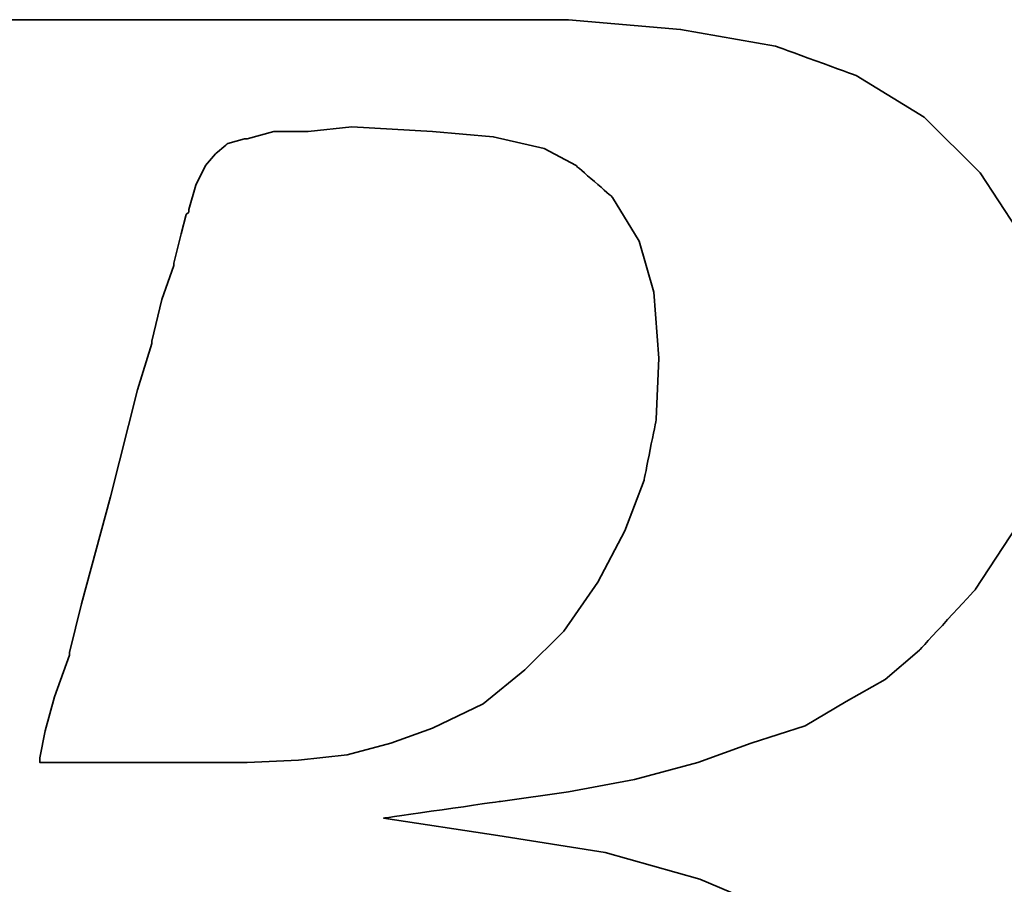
# Model space of a CAD drawing. Header units: millimetres. Extents: x 1396 to 1813, y -216 to -72.
# Tile 32 of 53: x 1713.08 to 1714.68, y -165.99 to -164.59. Entities that reach past the tile are written whole.
import ezdxf

# ---------------------------------------------------------------- set-up
doc = ezdxf.new("R2010")
doc.units = ezdxf.units.MM
doc.layers.add('DIM', color=4, linetype='CONTINUOUS')
doc.layers.add('layer 1', color=7, linetype='CONTINUOUS')

# ---------------------------------------------------------------- blocks, each defined once
blk = doc.blocks.new('TBI MOTION logo(完整正式版)')
at = {"layer": 'layer 1', "color": 22, "lineweight": 35}
for points, knots in [([(-64.65375, -6.86375), (-64.65375, -6.86375), (-64.84375, -7.29625), (-64.84375, -7.29625), (-64.84375, -7.29625), (-64.84375, -7.29625), (-64.86875, -7.34375), (-64.86875, -7.34375), (-64.86875, -7.34375), (-64.86875, -7.34375), (-64.86875, -7.36875), (-64.86875, -7.36875), (-64.86875, -7.36875), (-64.86875, -7.36875), (-65.15375, -7.65375), (-65.15375, -7.65375), (-65.15375, -7.65375), (-65.15375, -7.65375), (-65.17875, -7.65375), (-65.17875, -7.65375), (-65.17875, -7.65375), (-65.17875, -7.65375), (-65.20375, -7.67875), (-65.20375, -7.67875), (-65.20375, -7.67875), (-65.20375, -7.67875), (-65.58875, -7.87125), (-65.58875, -7.87125), (-65.58875, -7.87125), (-65.58875, -7.87125), (-65.63375, -7.87125), (-65.63375, -7.87125), (-65.63375, -7.87125), (-65.63375, -7.87125), (-65.65875, -7.89375), (-65.65875, -7.89375), (-65.65875, -7.89375), (-65.65875, -7.89375), (-66.09375, -7.94375), (-66.09375, -7.94375), (-66.09375, -7.94375), (-66.09375, -7.94375), (-66.11375, -7.94375), (-66.11375, -7.94375), (-66.11375, -7.94375), (-66.11375, -7.94375), (-66.16375, -7.94375), (-66.16375, -7.94375), (-66.16375, -7.94375), (-66.16375, -7.94375), (-66.30875, -7.94375), (-66.30875, -7.94375), (-66.30875, -7.94375), (-66.30875, -7.94375), (-66.69375, -7.94375), (-66.69375, -7.94375), (-66.69375, -7.94375), (-66.69375, -7.94375), (-67.07375, -7.94375), (-67.07375, -7.94375), (-67.07375, -7.94375), (-67.07375, -7.94375), (-67.12375, -7.94375), (-67.12375, -7.94375), (-67.12375, -7.94375), (-67.12375, -7.94375), (-67.12375, -7.96625), (-67.12375, -7.96625), (-67.12375, -7.96625), (-67.12375, -7.96625), (-67.14875, -7.99125), (-67.14875, -7.99125), (-67.14875, -7.99125), (-67.14875, -7.99125), (-67.24375, -8.34875), (-67.24375, -8.34875), (-67.24375, -8.34875), (-67.24375, -8.34875), (-67.31375, -8.68625), (-67.31375, -8.68625), (-67.31375, -8.68625), (-67.31375, -8.68625), (-67.26875, -8.68625), (-67.26875, -8.68625), (-67.26875, -8.68625), (-67.26875, -8.68625), (-67.07375, -8.68625), (-67.07375, -8.68625), (-67.07375, -8.68625), (-67.07375, -8.68625), (-66.54875, -8.68625), (-66.54875, -8.68625), (-66.54875, -8.68625), (-66.54875, -8.68625), (-65.82625, -8.68625), (-65.82625, -8.68625), (-65.82625, -8.68625), (-65.82625, -8.68625), (-65.01375, -8.68625), (-65.01375, -8.68625), (-65.01375, -8.68625), (-65.01375, -8.68625), (-64.05375, -8.68625), (-64.05375, -8.68625), (-64.05375, -8.68625), (-64.05375, -8.68625), (-62.08375, -8.68625), (-62.08375, -8.68625), (-62.08375, -8.68625), (-62.08375, -8.68625), (-60.06875, -8.68625), (-60.06875, -8.68625), (-60.06875, -8.68625), (-60.06875, -8.68625), (-59.10875, -8.68625), (-59.10875, -8.68625), (-59.10875, -8.68625), (-59.10875, -8.68625), (-58.29375, -8.68625), (-58.29375, -8.68625), (-58.29375, -8.68625), (-58.29375, -8.68625), (-57.57375, -8.68625), (-57.57375, -8.68625), (-57.57375, -8.68625), (-57.57375, -8.68625), (-57.04875, -8.68625), (-57.04875, -8.68625), (-57.04875, -8.68625), (-57.04875, -8.68625), (-56.85375, -8.68625), (-56.85375, -8.68625), (-56.85375, -8.68625), (-56.85375, -8.68625), (-56.70875, -8.68625), (-56.70875, -8.68625), (-56.70875, -8.68625), (-56.70875, -8.68625), (-56.61375, -8.68625), (-56.61375, -8.68625), (-56.61375, -8.68625), (-56.61375, -8.68625), (-56.56875, -8.68625), (-56.56875, -8.68625), (-56.56875, -8.68625), (-56.56875, -8.68625), (-55.65375, -8.63875), (-55.65375, -8.63875), (-55.65375, -8.63875), (-55.65375, -8.63875), (-54.76875, -8.51875), (-54.76875, -8.51875), (-54.76875, -8.51875), (-54.76875, -8.51875), (-53.90375, -8.30375), (-53.90375, -8.30375), (-53.90375, -8.30375), (-53.90375, -8.30375), (-53.08875, -8.03875), (-53.08875, -8.03875), (-53.08875, -8.03875), (-53.08875, -8.03875), (-52.34375, -7.65375), (-52.34375, -7.65375), (-52.34375, -7.65375), (-52.34375, -7.65375), (-51.69875, -7.29625), (-51.69875, -7.29625), (-51.69875, -7.29625), (-51.69875, -7.29625), (-51.21875, -6.91125), (-51.21875, -6.91125), (-51.21875, -6.91125), (-51.21875, -6.91125), (-50.83375, -6.50375), (-50.83375, -6.50375), (-50.83375, -6.50375), (-50.83375, -6.50375), (-50.44875, -5.94875), (-50.44875, -5.94875), (-50.44875, -5.94875), (-50.44875, -5.94875), (-50.13875, -5.30375), (-50.13875, -5.30375), (-50.13875, -5.30375), (-50.13875, -5.30375), (-49.99375, -4.65375), (-49.99375, -4.65375), (-49.99375, -4.65375), (-49.99375, -4.65375), (-49.92375, -3.98375), (-49.92375, -3.98375), (-49.92375, -3.98375), (-49.92375, -3.98375), (-49.99375, -3.19374), (-49.99375, -3.19374), (-49.99375, -3.19374), (-49.99375, -3.19374), (-50.23374, -2.44874), (-50.23374, -2.44874), (-50.23374, -2.44874), (-50.23374, -2.44874), (-50.59375, -1.87374), (-50.59375, -1.87374), (-50.59375, -1.87374), (-50.59375, -1.87374), (-51.09875, -1.31874), (-51.09875, -1.31874), (-51.09875, -1.31874), (-51.09875, -1.31874), (-51.74375, -0.81875), (-51.74375, -0.81875), (-51.74375, -0.81875), (-51.74375, -0.81875), (-52.53875, -0.48125), (-52.53875, -0.48125), (-52.53875, -0.48125), (-52.53875, -0.48125), (-53.47375, -0.21875), (-53.47375, -0.21875), (-53.47375, -0.21875), (-53.47375, -0.21875), (-54.52875, -0.04874), (-54.52875, -0.04874), (-54.52875, -0.04874), (-54.52875, -0.04874), (-55.65375, 0.12125), (-55.65375, 0.12125), (-55.65375, 0.12125), (-55.65375, 0.12125), (-54.50375, 0.28624), (-54.50375, 0.28624), (-54.50375, 0.28624), (-54.50375, 0.28624), (-53.83375, 0.38124), (-53.83375, 0.38124), (-53.83375, 0.38124), (-53.83375, 0.38124), (-53.18375, 0.50125), (-53.18375, 0.50125), (-53.18375, 0.50125), (-53.18375, 0.50125), (-52.55875, 0.66874), (-52.55875, 0.66874), (-52.55875, 0.66874), (-52.55875, 0.66874), (-52.03375, 0.86124), (-52.03375, 0.86124), (-52.03375, 0.86124), (-52.03375, 0.86124), (-51.50374, 1.03124), (-51.50374, 1.03124), (-51.50374, 1.03124), (-51.50374, 1.03124), (-51.09875, 1.27125), (-51.09875, 1.27125), (-51.09875, 1.27125), (-51.09875, 1.27125), (-50.71375, 1.48624), (-50.71375, 1.48624), (-50.71375, 1.48624), (-50.71375, 1.48624), (-50.37625, 1.77625), (-50.37625, 1.77625), (-50.37625, 1.77625), (-50.37625, 1.77625), (-49.82375, 2.37625), (-49.82375, 2.37625), (-49.82375, 2.37625), (-49.82375, 2.37625), (-49.41875, 2.99625), (-49.41875, 2.99625), (-49.41875, 2.99625), (-49.41875, 2.99625), (-49.22375, 3.76625), (-49.22375, 3.76625), (-49.22375, 3.76625), (-49.22375, 3.76625), (-49.15375, 4.50874), (-49.15375, 4.50874), (-49.15375, 4.50874), (-49.15375, 4.50874), (-49.20375, 5.25125), (-49.20375, 5.25125), (-49.20375, 5.25125), (-49.20375, 5.25125), (-49.41875, 5.92625), (-49.41875, 5.92625), (-49.41875, 5.92625), (-49.41875, 5.92625), (-49.77875, 6.47625), (-49.77875, 6.47625), (-49.77875, 6.47625), (-49.77875, 6.47625), (-50.33125, 7.02624), (-50.33125, 7.02624), (-50.33125, 7.02624), (-50.33125, 7.02624), (-51.00125, 7.43625), (-51.00125, 7.43625), (-51.00125, 7.43625), (-51.00125, 7.43625), (-51.79375, 7.72625), (-51.79375, 7.72625), (-51.79375, 7.72625), (-51.79375, 7.72625), (-52.72875, 7.89124), (-52.72875, 7.89124), (-52.72875, 7.89124), (-52.72875, 7.89124), (-53.83375, 7.98625), (-53.83375, 7.98625), (-53.83375, 7.98625), (-53.83375, 7.98625), (-53.92875, 7.98625), (-53.92875, 7.98625), (-53.92875, 7.98625), (-53.92875, 7.98625), (-54.26375, 7.98625), (-54.26375, 7.98625), (-54.26375, 7.98625), (-54.26375, 7.98625), (-54.74375, 7.98625), (-54.74375, 7.98625), (-54.74375, 7.98625), (-54.74375, 7.98625), (-55.36875, 7.98625), (-55.36875, 7.98625), (-55.36875, 7.98625), (-55.36875, 7.98625), (-56.13375, 7.98625), (-56.13375, 7.98625), (-56.13375, 7.98625), (-56.13375, 7.98625), (-56.94875, 7.98625), (-56.94875, 7.98625), (-56.94875, 7.98625), (-56.94875, 7.98625), (-58.77625, 7.98625), (-58.77625, 7.98625), (-58.77625, 7.98625), (-58.77625, 7.98625), (-60.59875, 7.98625), (-60.59875, 7.98625), (-60.59875, 7.98625), (-60.59875, 7.98625), (-61.41375, 7.98625), (-61.41375, 7.98625), (-61.41375, 7.98625), (-61.41375, 7.98625), (-62.17875, 7.98625), (-62.17875, 7.98625), (-62.17875, 7.98625), (-62.17875, 7.98625), (-62.80375, 7.98625), (-62.80375, 7.98625), (-62.80375, 7.98625), (-62.80375, 7.98625), (-63.30625, 7.98625), (-63.30625, 7.98625), (-63.30625, 7.98625), (-63.30625, 7.98625), (-63.57375, 7.98625), (-63.57375, 7.98625), (-63.57375, 7.98625), (-63.57375, 7.98625), (-63.57375, 7.96375), (-63.57375, 7.96375), (-63.57375, 7.96375), (-63.57375, 7.96375), (-63.59875, 7.94125), (-63.59875, 7.94125), (-63.59875, 7.94125), (-63.59875, 7.94125), (-63.69375, 7.55625), (-63.69375, 7.55625), (-63.69375, 7.55625), (-63.69375, 7.55625), (-63.76375, 7.24624), (-63.76375, 7.24624), (-63.76375, 7.24624), (-63.76375, 7.24624), (-63.23875, 7.24624), (-63.23875, 7.24624), (-63.23875, 7.24624), (-63.23875, 7.24624), (-62.75875, 7.24624), (-62.75875, 7.24624), (-62.75875, 7.24624), (-62.75875, 7.24624), (-62.61125, 7.24624), (-62.61125, 7.24624), (-62.61125, 7.24624), (-62.61125, 7.24624), (-62.56625, 7.24624), (-62.56625, 7.24624), (-62.56625, 7.24624), (-62.56625, 7.24624), (-62.22875, 7.24624), (-62.22875, 7.24624), (-62.22875, 7.24624), (-62.22875, 7.24624), (-62.20375, 7.24624), (-62.20375, 7.24624), (-62.20375, 7.24624), (-62.20375, 7.24624), (-62.17875, 7.21875), (-62.17875, 7.21875), (-62.17875, 7.21875), (-62.17875, 7.21875), (-61.96375, 7.17125), (-61.96375, 7.17125), (-61.96375, 7.17125), (-61.96375, 7.17125), (-61.72375, 7.12624), (-61.72375, 7.12624), (-61.72375, 7.12624), (-61.72375, 7.12624), (-61.70375, 7.12624), (-61.70375, 7.12624), (-61.70375, 7.12624), (-61.70375, 7.12624), (-61.55875, 7.07624), (-61.55875, 7.07624), (-61.55875, 7.07624), (-61.55875, 7.07624), (-61.50875, 7.07624), (-61.50875, 7.07624), (-61.50875, 7.07624), (-61.50875, 7.07624), (-61.48375, 7.02624), (-61.48375, 7.02624), (-61.48375, 7.02624), (-61.48375, 7.02624), (-61.31875, 6.83375), (-61.31875, 6.83375), (-61.31875, 6.83375), (-61.31875, 6.83375), (-61.29375, 6.81125), (-61.29375, 6.81125), (-61.29375, 6.81125), (-61.29375, 6.81125), (-61.29375, 6.78625), (-61.29375, 6.78625), (-61.29375, 6.78625), (-61.29375, 6.78625), (-61.19875, 6.50124), (-61.19875, 6.50124), (-61.19875, 6.50124), (-61.19875, 6.50124), (-61.17375, 6.45124), (-61.17375, 6.45124), (-61.17375, 6.45124), (-61.17375, 6.45124), (-61.19875, 6.40625), (-61.19875, 6.40625), (-61.19875, 6.40625), (-61.19875, 6.40625), (-61.26875, 5.99624), (-61.26875, 5.99624), (-61.26875, 5.99624), (-61.26875, 5.99624), (-61.26875, 5.85125), (-61.26875, 5.85125), (-61.26875, 5.85125), (-61.26875, 5.85125), (-61.26875, 5.82625), (-61.26875, 5.82625), (-61.26875, 5.82625), (-61.26875, 5.82625), (-61.29375, 5.80625), (-61.29375, 5.80625), (-61.29375, 5.80625), (-61.29375, 5.80625), (-61.34125, 5.66125), (-61.34125, 5.66125), (-61.34125, 5.66125), (-61.34125, 5.66125), (-61.41375, 5.44625), (-61.41375, 5.44625), (-61.41375, 5.44625), (-61.41375, 5.44625), (-61.48375, 5.15625), (-61.48375, 5.15625), (-61.48375, 5.15625), (-61.48375, 5.15625), (-61.58375, 4.82124), (-61.58375, 4.82124), (-61.58375, 4.82124), (-61.58375, 4.82124), (-61.79875, 4.00375), (-61.79875, 4.00375), (-61.79875, 4.00375), (-61.79875, 4.00375), (-62.05875, 2.99625), (-62.05875, 2.99625), (-62.05875, 2.99625), (-62.05875, 2.99625), (-62.34875, 1.91625), (-62.34875, 1.91625), (-62.34875, 1.91625), (-62.34875, 1.91625), (-62.97375, -0.41124), (-62.97375, -0.41124), (-62.97375, -0.41124), (-62.97375, -0.41124), (-63.59875, -2.75875), (-63.59875, -2.75875), (-63.59875, -2.75875), (-63.59875, -2.75875), (-63.88375, -3.86374), (-63.88375, -3.86374), (-63.88375, -3.86374), (-63.88375, -3.86374), (-64.14875, -4.82374), (-64.14875, -4.82374), (-64.14875, -4.82374), (-64.14875, -4.82374), (-64.36375, -5.64125), (-64.36375, -5.64125), (-64.36375, -5.64125), (-64.36375, -5.64125), (-64.43625, -5.97625), (-64.43625, -5.97625), (-64.43625, -5.97625), (-64.43625, -5.97625), (-64.50875, -6.28625), (-64.50875, -6.28625), (-64.50875, -6.28625), (-64.50875, -6.28625), (-64.50875, -6.30875), (-64.50875, -6.30875), (-64.50875, -6.30875), (-64.50875, -6.30875), (-64.57875, -6.50375), (-64.57875, -6.50375), (-64.57875, -6.50375), (-64.57875, -6.50375), (-64.62875, -6.69625), (-64.62875, -6.69625), (-64.62875, -6.69625), (-64.62875, -6.69625), (-64.62875, -6.76875), (-64.62875, -6.76875), (-64.62875, -6.76875), (-64.62875, -6.76875), (-64.62875, -6.81375), (-64.62875, -6.81375), (-64.62875, -6.81375), (-64.62875, -6.81375), (-64.62875, -6.83875), (-64.62875, -6.83875), (-64.62875, -6.83875), (-64.62875, -6.83875), (-64.65375, -6.86375), (-64.65375, -6.86375)], [0, 0, 0, 0, 0.0071942, 0.0071942, 0.0071942, 0.0071943, 0.0143885, 0.0143885, 0.0143885, 0.0143885, 0.0215827, 0.0215827, 0.0215827, 0.0215827, 0.028777, 0.028777, 0.028777, 0.028777, 0.0359712, 0.0359712, 0.0359712, 0.0359712, 0.0431655, 0.0431655, 0.0431655, 0.0431655, 0.0503597, 0.0503597, 0.0503597, 0.0503597, 0.057554, 0.057554, 0.057554, 0.057554, 0.0647482, 0.0647482, 0.0647482, 0.0647482, 0.0719424, 0.0719424, 0.0719424, 0.0719425, 0.0791367, 0.0791367, 0.0791367, 0.0791367, 0.0863309, 0.0863309, 0.0863309, 0.0863309, 0.0935252, 0.0935252, 0.0935252, 0.0935252, 0.1007194, 0.1007194, 0.1007194, 0.1007194, 0.1079137, 0.1079137, 0.1079137, 0.1079137, 0.1151079, 0.1151079, 0.1151079, 0.1151079, 0.1223022, 0.1223022, 0.1223022, 0.1223022, 0.1294964, 0.1294964, 0.1294964, 0.1294964, 0.1366906, 0.1366906, 0.1366906, 0.1366907, 0.1438849, 0.1438849, 0.1438849, 0.1438849, 0.1510791, 0.1510791, 0.1510791, 0.1510791, 0.1582734, 0.1582734, 0.1582734, 0.1582734, 0.1654676, 0.1654676, 0.1654676, 0.1654676, 0.1726619, 0.1726619, 0.1726619, 0.1726619, 0.1798561, 0.1798561, 0.1798561, 0.1798561, 0.1870504, 0.1870504, 0.1870504, 0.1870504, 0.1942446, 0.1942446, 0.1942446, 0.1942446, 0.2014388, 0.2014388, 0.2014388, 0.2014389, 0.2086331, 0.2086331, 0.2086331, 0.2086331, 0.2158273, 0.2158273, 0.2158273, 0.2158273, 0.2230216, 0.2230216, 0.2230216, 0.2230216, 0.2302158, 0.2302158, 0.2302158, 0.2302158, 0.2374101, 0.2374101, 0.2374101, 0.2374101, 0.2446043, 0.2446043, 0.2446043, 0.2446043, 0.2517986, 0.2517986, 0.2517986, 0.2517986, 0.2589928, 0.2589928, 0.2589928, 0.2589928, 0.2661871, 0.2661871, 0.2661871, 0.2661871, 0.2733813, 0.2733813, 0.2733813, 0.2733813, 0.2805755, 0.2805755, 0.2805755, 0.2805755, 0.2877698, 0.2877698, 0.2877698, 0.2877698, 0.294964, 0.294964, 0.294964, 0.294964, 0.3021583, 0.3021583, 0.3021583, 0.3021583, 0.3093525, 0.3093525, 0.3093525, 0.3093525, 0.3165468, 0.3165468, 0.3165468, 0.3165468, 0.323741, 0.323741, 0.323741, 0.323741, 0.3309353, 0.3309353, 0.3309353, 0.3309353, 0.3381295, 0.3381295, 0.3381295, 0.3381295, 0.3453237, 0.3453237, 0.3453237, 0.3453238, 0.352518, 0.352518, 0.352518, 0.352518, 0.3597122, 0.3597122, 0.3597122, 0.3597122, 0.3669065, 0.3669065, 0.3669065, 0.3669065, 0.3741007, 0.3741007, 0.3741007, 0.3741007, 0.381295, 0.381295, 0.381295, 0.381295, 0.3884892, 0.3884892, 0.3884892, 0.3884892, 0.3956835, 0.3956835, 0.3956835, 0.3956835, 0.4028777, 0.4028777, 0.4028777, 0.4028777, 0.4100719, 0.4100719, 0.4100719, 0.410072, 0.4172662, 0.4172662, 0.4172662, 0.4172662, 0.4244604, 0.4244604, 0.4244604, 0.4244604, 0.4316547, 0.4316547, 0.4316547, 0.4316547, 0.4388489, 0.4388489, 0.4388489, 0.4388489, 0.4460432, 0.4460432, 0.4460432, 0.4460432, 0.4532374, 0.4532374, 0.4532374, 0.4532374, 0.4604317, 0.4604317, 0.4604317, 0.4604317, 0.4676259, 0.4676259, 0.4676259, 0.4676259, 0.4748201, 0.4748201, 0.4748201, 0.4748202, 0.4820144, 0.4820144, 0.4820144, 0.4820144, 0.4892086, 0.4892086, 0.4892086, 0.4892086, 0.4964029, 0.4964029, 0.4964029, 0.4964029, 0.5035971, 0.5035971, 0.5035971, 0.5035971, 0.5107914, 0.5107914, 0.5107914, 0.5107914, 0.5179856, 0.5179856, 0.5179856, 0.5179856, 0.5251799, 0.5251799, 0.5251799, 0.5251799, 0.5323741, 0.5323741, 0.5323741, 0.5323741, 0.5395683, 0.5395683, 0.5395683, 0.5395684, 0.5467626, 0.5467626, 0.5467626, 0.5467626, 0.5539568, 0.5539568, 0.5539568, 0.5539568, 0.5611511, 0.5611511, 0.5611511, 0.5611511, 0.5683453, 0.5683453, 0.5683453, 0.5683453, 0.5755396, 0.5755396, 0.5755396, 0.5755396, 0.5827338, 0.5827338, 0.5827338, 0.5827338, 0.5899281, 0.5899281, 0.5899281, 0.5899281, 0.5971223, 0.5971223, 0.5971223, 0.5971223, 0.6043165, 0.6043165, 0.6043165, 0.6043166, 0.6115108, 0.6115108, 0.6115108, 0.6115108, 0.618705, 0.618705, 0.618705, 0.618705, 0.6258993, 0.6258993, 0.6258993, 0.6258993, 0.6330935, 0.6330935, 0.6330935, 0.6330935, 0.6402878, 0.6402878, 0.6402878, 0.6402878, 0.647482, 0.647482, 0.647482, 0.647482, 0.6546763, 0.6546763, 0.6546763, 0.6546763, 0.6618705, 0.6618705, 0.6618705, 0.6618705, 0.6690647, 0.6690647, 0.6690647, 0.6690648, 0.676259, 0.676259, 0.676259, 0.676259, 0.6834532, 0.6834532, 0.6834532, 0.6834532, 0.6906475, 0.6906475, 0.6906475, 0.6906475, 0.6978417, 0.6978417, 0.6978417, 0.6978417, 0.705036, 0.705036, 0.705036, 0.705036, 0.7122302, 0.7122302, 0.7122302, 0.7122302, 0.7194245, 0.7194245, 0.7194245, 0.7194245, 0.7266187, 0.7266187, 0.7266187, 0.7266187, 0.7338129, 0.7338129, 0.7338129, 0.733813, 0.7410072, 0.7410072, 0.7410072, 0.7410072, 0.7482014, 0.7482014, 0.7482014, 0.7482014, 0.7553957, 0.7553957, 0.7553957, 0.7553957, 0.7625899, 0.7625899, 0.7625899, 0.7625899, 0.7697842, 0.7697842, 0.7697842, 0.7697842, 0.7769784, 0.7769784, 0.7769784, 0.7769784, 0.7841727, 0.7841727, 0.7841727, 0.7841727, 0.7913669, 0.7913669, 0.7913669, 0.7913669, 0.7985612, 0.7985612, 0.7985612, 0.7985612, 0.8057554, 0.8057554, 0.8057554, 0.8057554, 0.8129496, 0.8129496, 0.8129496, 0.8129497, 0.8201439, 0.8201439, 0.8201439, 0.8201439, 0.8273381, 0.8273381, 0.8273381, 0.8273381, 0.8345324, 0.8345324, 0.8345324, 0.8345324, 0.8417266, 0.8417266, 0.8417266, 0.8417266, 0.8489209, 0.8489209, 0.8489209, 0.8489209, 0.8561151, 0.8561151, 0.8561151, 0.8561151, 0.8633094, 0.8633094, 0.8633094, 0.8633094, 0.8705036, 0.8705036, 0.8705036, 0.8705036, 0.8776978, 0.8776978, 0.8776978, 0.8776979, 0.8848921, 0.8848921, 0.8848921, 0.8848921, 0.8920863, 0.8920863, 0.8920863, 0.8920863, 0.8992806, 0.8992806, 0.8992806, 0.8992806, 0.9064748, 0.9064748, 0.9064748, 0.9064748, 0.9136691, 0.9136691, 0.9136691, 0.9136691, 0.9208633, 0.9208633, 0.9208633, 0.9208633, 0.9280576, 0.9280576, 0.9280576, 0.9280576, 0.9352518, 0.9352518, 0.9352518, 0.9352518, 0.942446, 0.942446, 0.942446, 0.9424461, 0.9496403, 0.9496403, 0.9496403, 0.9496403, 0.9568345, 0.9568345, 0.9568345, 0.9568345, 0.9640288, 0.9640288, 0.9640288, 0.9640288, 0.971223, 0.971223, 0.971223, 0.971223, 0.9784173, 0.9784173, 0.9784173, 0.9784173, 0.9856115, 0.9856115, 0.9856115, 0.9856115, 0.9928058, 0.9928058, 0.9928058, 0.9928058, 1, 1, 1, 1]), ([(-57.50375, 6.35625), (-57.50375, 6.35625), (-57.57375, 6.11625), (-57.57375, 6.11625), (-57.57375, 6.11625), (-57.57375, 6.11625), (-57.57375, 6.09125), (-57.57375, 6.09125), (-57.57375, 6.09125), (-57.57375, 6.09125), (-57.59875, 6.06625), (-57.59875, 6.06625), (-57.59875, 6.06625), (-57.59875, 6.06625), (-57.64875, 5.87625), (-57.64875, 5.87625), (-57.64875, 5.87625), (-57.64875, 5.87625), (-57.71875, 5.58875), (-57.71875, 5.58875), (-57.71875, 5.58875), (-57.71875, 5.58875), (-57.71875, 5.56625), (-57.71875, 5.56625), (-57.71875, 5.56625), (-57.71875, 5.56625), (-57.83875, 5.23125), (-57.83875, 5.23125), (-57.83875, 5.23125), (-57.83875, 5.23125), (-57.93625, 4.82124), (-57.93625, 4.82124), (-57.93625, 4.82124), (-57.93625, 4.82124), (-57.93625, 4.79624), (-57.93625, 4.79624), (-57.93625, 4.79624), (-57.93625, 4.79624), (-58.07875, 4.34125), (-58.07875, 4.34125), (-58.07875, 4.34125), (-58.07875, 4.34125), (-58.34375, 3.28625), (-58.34375, 3.28625), (-58.34375, 3.28625), (-58.34375, 3.28625), (-58.62875, 2.23124), (-58.62875, 2.23124), (-58.62875, 2.23124), (-58.62875, 2.23124), (-58.74875, 1.75125), (-58.74875, 1.75125), (-58.74875, 1.75125), (-58.74875, 1.75125), (-58.74875, 1.72625), (-58.74875, 1.72625), (-58.74875, 1.72625), (-58.74875, 1.72625), (-58.89375, 1.31625), (-58.89375, 1.31625), (-58.89375, 1.31625), (-58.89375, 1.31625), (-58.98875, 0.98124), (-58.98875, 0.98124), (-58.98875, 0.98124), (-58.98875, 0.98124), (-59.03875, 0.71625), (-59.03875, 0.71625), (-59.03875, 0.71625), (-59.03875, 0.71625), (-59.03875, 0.66874), (-59.03875, 0.66874), (-59.03875, 0.66874), (-59.03875, 0.66874), (-58.91875, 0.66874), (-58.91875, 0.66874), (-58.91875, 0.66874), (-58.91875, 0.66874), (-58.53375, 0.66874), (-58.53375, 0.66874), (-58.53375, 0.66874), (-58.53375, 0.66874), (-58.10375, 0.66874), (-58.10375, 0.66874), (-58.10375, 0.66874), (-58.10375, 0.66874), (-57.66875, 0.66874), (-57.66875, 0.66874), (-57.66875, 0.66874), (-57.66875, 0.66874), (-57.33375, 0.66874), (-57.33375, 0.66874), (-57.33375, 0.66874), (-57.33375, 0.66874), (-57.09375, 0.66874), (-57.09375, 0.66874), (-57.09375, 0.66874), (-57.09375, 0.66874), (-56.99875, 0.66874), (-56.99875, 0.66874), (-56.99875, 0.66874), (-56.99875, 0.66874), (-56.49375, 0.69374), (-56.49375, 0.69374), (-56.49375, 0.69374), (-56.49375, 0.69374), (-56.01375, 0.74374), (-56.01375, 0.74374), (-56.01375, 0.74374), (-56.01375, 0.74374), (-55.58375, 0.86124), (-55.58375, 0.86124), (-55.58375, 0.86124), (-55.58375, 0.86124), (-55.17375, 1.00624), (-55.17375, 1.00624), (-55.17375, 1.00624), (-55.17375, 1.00624), (-54.67375, 1.24625), (-54.67375, 1.24625), (-54.67375, 1.24625), (-54.67375, 1.24625), (-54.26375, 1.58124), (-54.26375, 1.58124), (-54.26375, 1.58124), (-54.26375, 1.58124), (-53.87875, 1.96374), (-53.87875, 1.96374), (-53.87875, 1.96374), (-53.87875, 1.96374), (-53.54375, 2.44625), (-53.54375, 2.44625), (-53.54375, 2.44625), (-53.54375, 2.44625), (-53.27875, 2.95125), (-53.27875, 2.95125), (-53.27875, 2.95125), (-53.27875, 2.95125), (-53.08875, 3.45124), (-53.08875, 3.45124), (-53.08875, 3.45124), (-53.08875, 3.45124), (-52.96875, 4.05124), (-52.96875, 4.05124), (-52.96875, 4.05124), (-52.96875, 4.05124), (-52.94375, 4.65125), (-52.94375, 4.65125), (-52.94375, 4.65125), (-52.94375, 4.65125), (-52.99375, 5.30125), (-52.99375, 5.30125), (-52.99375, 5.30125), (-52.99375, 5.30125), (-53.13875, 5.80625), (-53.13875, 5.80625), (-53.13875, 5.80625), (-53.13875, 5.80625), (-53.39875, 6.23625), (-53.39875, 6.23625), (-53.39875, 6.23625), (-53.39875, 6.23625), (-53.75875, 6.54875), (-53.75875, 6.54875), (-53.75875, 6.54875), (-53.75875, 6.54875), (-54.07375, 6.71625), (-54.07375, 6.71625), (-54.07375, 6.71625), (-54.07375, 6.71625), (-54.57375, 6.83375), (-54.57375, 6.83375), (-54.57375, 6.83375), (-54.57375, 6.83375), (-55.17375, 6.88625), (-55.17375, 6.88625), (-55.17375, 6.88625), (-55.17375, 6.88625), (-55.96875, 6.93125), (-55.96875, 6.93125), (-55.96875, 6.93125), (-55.96875, 6.93125), (-56.39875, 6.88625), (-56.39875, 6.88625), (-56.39875, 6.88625), (-56.39875, 6.88625), (-56.42125, 6.88625), (-56.42125, 6.88625), (-56.42125, 6.88625), (-56.42125, 6.88625), (-56.73375, 6.88625), (-56.73375, 6.88625), (-56.73375, 6.88625), (-56.73375, 6.88625), (-56.99875, 6.81125), (-56.99875, 6.81125), (-56.99875, 6.81125), (-56.99875, 6.81125), (-57.02375, 6.81125), (-57.02375, 6.81125), (-57.02375, 6.81125), (-57.02375, 6.81125), (-57.18875, 6.76625), (-57.18875, 6.76625), (-57.18875, 6.76625), (-57.18875, 6.76625), (-57.30875, 6.66625), (-57.30875, 6.66625), (-57.30875, 6.66625), (-57.30875, 6.66625), (-57.40875, 6.54875), (-57.40875, 6.54875), (-57.40875, 6.54875), (-57.40875, 6.54875), (-57.50375, 6.35625), (-57.50375, 6.35625)], [0, 0, 0, 0, 0.0185185, 0.0185185, 0.0185185, 0.0185185, 0.037037, 0.037037, 0.037037, 0.037037, 0.0555556, 0.0555556, 0.0555556, 0.0555556, 0.0740741, 0.0740741, 0.0740741, 0.0740741, 0.0925926, 0.0925926, 0.0925926, 0.0925926, 0.1111111, 0.1111111, 0.1111111, 0.1111111, 0.1296296, 0.1296296, 0.1296296, 0.1296296, 0.1481481, 0.1481481, 0.1481481, 0.1481482, 0.1666667, 0.1666667, 0.1666667, 0.1666667, 0.1851852, 0.1851852, 0.1851852, 0.1851852, 0.2037037, 0.2037037, 0.2037037, 0.2037037, 0.2222222, 0.2222222, 0.2222222, 0.2222222, 0.2407407, 0.2407407, 0.2407407, 0.2407408, 0.2592593, 0.2592593, 0.2592593, 0.2592593, 0.2777778, 0.2777778, 0.2777778, 0.2777778, 0.2962963, 0.2962963, 0.2962963, 0.2962963, 0.3148148, 0.3148148, 0.3148148, 0.3148148, 0.3333333, 0.3333333, 0.3333333, 0.3333333, 0.3518519, 0.3518519, 0.3518519, 0.3518519, 0.3703704, 0.3703704, 0.3703704, 0.3703704, 0.3888889, 0.3888889, 0.3888889, 0.3888889, 0.4074074, 0.4074074, 0.4074074, 0.4074074, 0.4259259, 0.4259259, 0.4259259, 0.4259259, 0.4444444, 0.4444444, 0.4444444, 0.4444445, 0.462963, 0.462963, 0.462963, 0.462963, 0.4814815, 0.4814815, 0.4814815, 0.4814815, 0.5, 0.5, 0.5, 0.5, 0.5185185, 0.5185185, 0.5185185, 0.5185185, 0.537037, 0.537037, 0.537037, 0.537037, 0.5555556, 0.5555556, 0.5555556, 0.5555556, 0.5740741, 0.5740741, 0.5740741, 0.5740741, 0.5925926, 0.5925926, 0.5925926, 0.5925926, 0.6111111, 0.6111111, 0.6111111, 0.6111111, 0.6296296, 0.6296296, 0.6296296, 0.6296296, 0.6481481, 0.6481481, 0.6481481, 0.6481482, 0.6666667, 0.6666667, 0.6666667, 0.6666667, 0.6851852, 0.6851852, 0.6851852, 0.6851852, 0.7037037, 0.7037037, 0.7037037, 0.7037037, 0.7222222, 0.7222222, 0.7222222, 0.7222222, 0.7407407, 0.7407407, 0.7407407, 0.7407408, 0.7592593, 0.7592593, 0.7592593, 0.7592593, 0.7777778, 0.7777778, 0.7777778, 0.7777778, 0.7962963, 0.7962963, 0.7962963, 0.7962963, 0.8148148, 0.8148148, 0.8148148, 0.8148148, 0.8333333, 0.8333333, 0.8333333, 0.8333333, 0.8518519, 0.8518519, 0.8518519, 0.8518519, 0.8703704, 0.8703704, 0.8703704, 0.8703704, 0.8888889, 0.8888889, 0.8888889, 0.8888889, 0.9074074, 0.9074074, 0.9074074, 0.9074074, 0.9259259, 0.9259259, 0.9259259, 0.9259259, 0.9444444, 0.9444444, 0.9444444, 0.9444445, 0.962963, 0.962963, 0.962963, 0.962963, 0.9814815, 0.9814815, 0.9814815, 0.9814815, 1, 1, 1, 1])]:
    blk.add_open_spline(points, degree=3, knots=knots, dxfattribs=at)

msp = doc.modelspace()

# ---------------------------------------------------------------- block references
at = {"layer": 'DIM', "color": 7, "xscale": 0.1641908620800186, "yscale": 0.1641908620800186, "zscale": 0.1641908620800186}
msp.add_blockref('TBI MOTION logo(完整正式版)', (1722.8107, -165.9055), dxfattribs=at)

doc.saveas('drawing.dxf')
